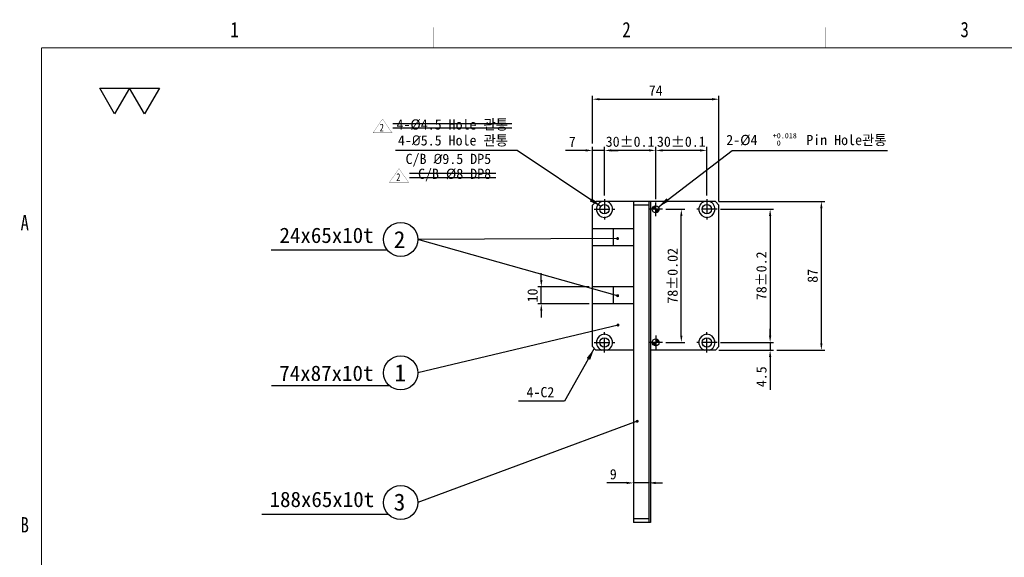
# Model space of a CAD drawing. Extents: x 2118 to 3271, y 824 to 1634.
# Tile 2 of 6: x 2118 to 2694, y 1319 to 1634. Entities that reach past the tile are written whole.
import ezdxf
from ezdxf.enums import TextEntityAlignment as Align

# ---------------------------------------------------------------- set-up
doc = ezdxf.new("R2010")
doc.units = 0
doc.header["$LTSCALE"] = 7
doc.header["$MEASUREMENT"] = 0
doc.linetypes.add('CENTER', pattern=[2, 1.25, -0.25, 0.25, -0.25])
doc.layers.get('0').update_dxf_attribs({"linetype": 'CONTINUOUS'})
doc.layers.get('DEFPOINTS').update_dxf_attribs({"linetype": 'CONTINUOUS'})
for name, color, linetype in [('3', 4, 'CONTINUOUS'), ('CEN', 3, 'CENTER'), ('DIM', 4, 'CONTINUOUS'), ('DIMENSION', 4, 'CONTINUOUS'), ('HATCHLINE', 1, 'CONTINUOUS'), ('PART_NO', 1, 'CONTINUOUS')]:
    doc.layers.add(name, color=color, linetype=linetype)
doc.dimstyles.new('A3', dxfattribs={"dimscale": 2, "dimtxt": 3, "dimasz": 2, "dimexe": 1, "dimexo": 1, "dimgap": 1, "dimtad": 1, "dimdec": 4, "dimdsep": 46, "dimtxsty": 'Standard', "dimcen": 2.5, "dimclrd": 4, "dimclre": 4, "dimclrt": 9, "dimazin": 2, "dimtfac": 1, "dimtdec": 4, "dimtmove": 0, "dimatfit": 3, "dimfxl": 0, "dimtolj": 1, "dimarcsym": 0})

# ---------------------------------------------------------------- blocks, each defined once
blk = doc.blocks.new('A3-DJ')
at = {"const_width": 0.2}
for points in [[(30, 269), (410, 269)], [(30, 269), (30, 10)]]:
    blk.add_lwpolyline(points, dxfattribs=at)
at = {"layer": '3', "const_width": 0.05}
for points in [[(106.5, 273), (106.5, 269)], [(183, 273), (183, 269)], [(26, 200), (30, 200)]]:
    blk.add_lwpolyline(points, dxfattribs=at)
at = {"layer": '3', "width": 0.8}
for s, p in [('1', (67.68, 272.54)), ('2', (144.18, 272.54)), ('3', (210.18, 272.54)), ('A', (26.72, 234.81)), ('B', (26.72, 175.81))]:
    blk.add_text(s, height=3, dxfattribs=at).set_placement(p, align=Align.MIDDLE)
blk = doc.blocks.new('A$C35ED56C0')
at = {"layer": 'DIM'}
for points in [[(0, 13.51), (15.6, 13.51), (7.8, 0)], [(15.6, 13.51), (31.2, 13.51), (23.4, 0)]]:
    blk.add_lwpolyline(points, close=True, dxfattribs=at)
blk = doc.blocks.new('*D21')
at = {"layer": 'DEFPOINTS', "color": 0}
for p in [(2527.31, 1587.61), (2453.31, 1559.61), (2527.31, 1525.61)]:
    blk.add_point(p, dxfattribs=at)
at = {"layer": 'DIMENSION', "color": 4, "lineweight": -2}
for p, q in [((2453.31, 1561.61), (2453.31, 1589.61)), ((2457.31, 1587.61), (2523.31, 1587.61)), ((2527.31, 1527.61), (2527.31, 1589.61))]:
    blk.add_line(p, q, dxfattribs=at)
at = {"layer": 'DIMENSION', "color": 4}
for points in [[(2457.31, 1588.27), (2457.31, 1586.94), (2453.31, 1587.61)], [(2523.31, 1588.27), (2523.31, 1586.94), (2527.31, 1587.61)]]:
    blk.add_solid(points, dxfattribs=at)
at = {"layer": 'DIMENSION', "color": 9, "insert": (2490.31, 1592.69), "char_height": 6, "attachment_point": 5}
blk.add_mtext('\\A1;74', dxfattribs=at)
blk = doc.blocks.new('*D22')
at = {"layer": 'DEFPOINTS', "color": 0}
for p in [(2453.31, 1557.61), (2460.31, 1529.11), (2453.31, 1525.61)]:
    blk.add_point(p, dxfattribs=at)
at = {"layer": 'DIMENSION', "color": 4, "lineweight": -2}
for p, q in [((2449.31, 1557.61), (2437.54, 1557.61)), ((2453.31, 1527.61), (2453.31, 1559.61)), ((2460.31, 1557.61), (2453.31, 1557.61)), ((2460.31, 1531.11), (2460.31, 1559.61)), ((2464.31, 1557.61), (2468.31, 1557.61))]:
    blk.add_line(p, q, dxfattribs=at)
at = {"layer": 'DIMENSION', "color": 4}
for points in [[(2449.31, 1558.27), (2449.31, 1556.94), (2453.31, 1557.61)], [(2464.31, 1558.27), (2464.31, 1556.94), (2460.31, 1557.61)]]:
    blk.add_solid(points, dxfattribs=at)
at = {"layer": 'DIMENSION', "color": 9, "insert": (2441.43, 1562.68), "char_height": 6, "attachment_point": 5}
blk.add_mtext('\\A1;7', dxfattribs=at)
blk = doc.blocks.new('*D23')
at = {"layer": 'DEFPOINTS', "color": 0}
for p in [(2460.31, 1557.61), (2460.31, 1529.11), (2490.31, 1527.11)]:
    blk.add_point(p, dxfattribs=at)
at = {"layer": 'DIMENSION', "color": 4, "lineweight": -2}
for p, q in [((2460.31, 1531.11), (2460.31, 1559.61)), ((2486.31, 1557.61), (2464.31, 1557.61)), ((2490.31, 1529.11), (2490.31, 1559.61))]:
    blk.add_line(p, q, dxfattribs=at)
at = {"layer": 'DIMENSION', "color": 4}
for points in [[(2464.31, 1558.27), (2464.31, 1556.94), (2460.31, 1557.61)], [(2486.31, 1558.27), (2486.31, 1556.94), (2490.31, 1557.61)]]:
    blk.add_solid(points, dxfattribs=at)
at = {"layer": 'DIMENSION', "color": 9, "insert": (2475.31, 1562.69), "char_height": 6, "attachment_point": 5}
blk.add_mtext('\\A1;30%%P0.1', dxfattribs=at)
blk = doc.blocks.new('*D24')
at = {"layer": 'DEFPOINTS', "color": 0}
for p in [(2490.31, 1557.61), (2520.31, 1529.11), (2490.31, 1527.11)]:
    blk.add_point(p, dxfattribs=at)
at = {"layer": 'DIMENSION', "color": 4, "lineweight": -2}
for p, q in [((2490.31, 1529.11), (2490.31, 1559.61)), ((2516.31, 1557.61), (2494.31, 1557.61)), ((2520.31, 1531.11), (2520.31, 1559.61))]:
    blk.add_line(p, q, dxfattribs=at)
at = {"layer": 'DIMENSION', "color": 4}
for points in [[(2494.31, 1558.27), (2494.31, 1556.94), (2490.31, 1557.61)], [(2516.31, 1558.27), (2516.31, 1556.94), (2520.31, 1557.61)]]:
    blk.add_solid(points, dxfattribs=at)
at = {"layer": 'DIMENSION', "color": 9, "insert": (2505.31, 1562.69), "char_height": 6, "attachment_point": 5}
blk.add_mtext('\\A1;30%%P0.1', dxfattribs=at)
blk = doc.blocks.new('*D27')
at = {"layer": 'DEFPOINTS', "color": 0}
for p in [(2477.31, 1378.71), (2486.31, 1378.77), (2477.31, 1362.74)]:
    blk.add_point(p, dxfattribs=at)
at = {"layer": 'DIMENSION', "color": 4, "lineweight": -2}
for p, q in [((2477.31, 1376.71), (2477.31, 1360.74)), ((2486.31, 1376.77), (2486.31, 1360.74)), ((2473.31, 1362.74), (2461.6, 1362.74)), ((2486.31, 1362.74), (2477.31, 1362.74)), ((2490.31, 1362.74), (2494.31, 1362.74))]:
    blk.add_line(p, q, dxfattribs=at)
at = {"layer": 'DIMENSION', "color": 4}
for points in [[(2473.31, 1363.41), (2473.31, 1362.07), (2477.31, 1362.74)], [(2490.31, 1363.41), (2490.31, 1362.07), (2486.31, 1362.74)]]:
    blk.add_solid(points, dxfattribs=at)
at = {"layer": 'DIMENSION', "color": 9, "insert": (2465.46, 1367.81), "char_height": 6, "attachment_point": 5}
blk.add_mtext('\\A1;9', dxfattribs=at)
blk = doc.blocks.new('*D28')
at = {"layer": 'DEFPOINTS', "color": 0}
for p in [(2526.31, 1445.11), (2525.31, 1440.61), (2557.31, 1440.61)]:
    blk.add_point(p, dxfattribs=at)
at = {"layer": 'DIMENSION', "color": 4, "lineweight": -2}
for p, q in [((2557.31, 1449.11), (2557.31, 1453.11)), ((2528.31, 1445.11), (2559.31, 1445.11)), ((2557.31, 1445.11), (2557.31, 1440.61)), ((2527.31, 1440.61), (2559.31, 1440.61)), ((2557.31, 1436.61), (2557.31, 1417.28))]:
    blk.add_line(p, q, dxfattribs=at)
at = {"layer": 'DIMENSION', "color": 4}
for points in [[(2556.65, 1449.11), (2557.98, 1449.11), (2557.31, 1445.11)], [(2556.65, 1436.61), (2557.98, 1436.61), (2557.31, 1440.61)]]:
    blk.add_solid(points, dxfattribs=at)
at = {"layer": 'DIMENSION', "color": 9, "insert": (2552.23, 1424.94), "char_height": 6, "attachment_point": 5, "rotation": 90}
blk.add_mtext('\\A1;4.5', dxfattribs=at)
blk = doc.blocks.new('*D29')
at = {"layer": 'DEFPOINTS', "color": 0}
for p in [(2526.31, 1523.11), (2526.31, 1445.11), (2557.31, 1445.11)]:
    blk.add_point(p, dxfattribs=at)
at = {"layer": 'DIMENSION', "color": 4, "lineweight": -2}
for p, q in [((2528.31, 1523.11), (2559.31, 1523.11)), ((2557.31, 1519.11), (2557.31, 1449.11)), ((2528.31, 1445.11), (2559.31, 1445.11))]:
    blk.add_line(p, q, dxfattribs=at)
at = {"layer": 'DIMENSION', "color": 4}
for points in [[(2556.65, 1519.11), (2557.98, 1519.11), (2557.31, 1523.11)], [(2556.65, 1449.11), (2557.98, 1449.11), (2557.31, 1445.11)]]:
    blk.add_solid(points, dxfattribs=at)
at = {"layer": 'DIMENSION', "color": 9, "insert": (2552.23, 1484.11), "char_height": 6, "attachment_point": 5, "rotation": 90}
blk.add_mtext('\\A1;78%%P0.2', dxfattribs=at)
blk = doc.blocks.new('*D30')
at = {"layer": 'DEFPOINTS', "color": 0}
for p in [(2525.31, 1527.61), (2587.31, 1527.61), (2559.31, 1440.61)]:
    blk.add_point(p, dxfattribs=at)
at = {"layer": 'DIMENSION', "color": 4, "lineweight": -2}
for p, q in [((2527.31, 1527.61), (2589.31, 1527.61)), ((2587.31, 1444.61), (2587.31, 1523.61)), ((2561.31, 1440.61), (2589.31, 1440.61))]:
    blk.add_line(p, q, dxfattribs=at)
at = {"layer": 'DIMENSION', "color": 4}
for points in [[(2586.65, 1523.61), (2587.98, 1523.61), (2587.31, 1527.61)], [(2586.65, 1444.61), (2587.98, 1444.61), (2587.31, 1440.61)]]:
    blk.add_solid(points, dxfattribs=at)
at = {"layer": 'DIMENSION', "color": 9, "insert": (2582.23, 1484.11), "char_height": 6, "attachment_point": 5, "rotation": 90}
blk.add_mtext('\\A1;87', dxfattribs=at)
blk = doc.blocks.new('*D31')
at = {"layer": 'DEFPOINTS', "color": 0}
for p in [(2494.31, 1523.11), (2505.31, 1523.11), (2494.31, 1445.11)]:
    blk.add_point(p, dxfattribs=at)
at = {"layer": 'DIMENSION', "color": 4, "lineweight": -2}
for p, q in [((2496.31, 1523.11), (2507.31, 1523.11)), ((2505.31, 1449.11), (2505.31, 1519.11)), ((2496.31, 1445.11), (2507.31, 1445.11))]:
    blk.add_line(p, q, dxfattribs=at)
at = {"layer": 'DIMENSION', "color": 4}
for points in [[(2504.65, 1519.11), (2505.98, 1519.11), (2505.31, 1523.11)], [(2504.65, 1449.11), (2505.98, 1449.11), (2505.31, 1445.11)]]:
    blk.add_solid(points, dxfattribs=at)
at = {"layer": 'DIMENSION', "color": 9, "insert": (2500.23, 1484.11), "char_height": 6, "attachment_point": 5, "rotation": 90}
blk.add_mtext('\\A1;78%%P0.02', dxfattribs=at)
blk = doc.blocks.new('*D46')
at = {"layer": 'DEFPOINTS', "color": 0}
for p in [(2423.31, 1477.61), (2453.31, 1477.61), (2453.31, 1467.61)]:
    blk.add_point(p, dxfattribs=at)
at = {"layer": 'DIMENSION', "color": 4, "lineweight": -2}
for p, q in [((2423.31, 1481.61), (2423.31, 1485.61)), ((2451.31, 1477.61), (2421.31, 1477.61)), ((2423.31, 1467.61), (2423.31, 1477.61)), ((2451.31, 1467.61), (2421.31, 1467.61)), ((2423.31, 1463.61), (2423.31, 1459.61))]:
    blk.add_line(p, q, dxfattribs=at)
at = {"layer": 'DIMENSION', "color": 4}
for points in [[(2422.65, 1481.61), (2423.98, 1481.61), (2423.31, 1477.61)], [(2422.65, 1463.61), (2423.98, 1463.61), (2423.31, 1467.61)]]:
    blk.add_solid(points, dxfattribs=at)
at = {"layer": 'DIMENSION', "color": 9, "insert": (2418.23, 1472.61), "char_height": 6, "attachment_point": 5, "rotation": 90}
blk.add_mtext('\\A1;10', dxfattribs=at)

msp = doc.modelspace()

# ---------------------------------------------------------------- hatches: boundary and pattern name
at = {"layer": 'HATCHLINE'}
h = msp.add_hatch(dxfattribs=at)
h.set_pattern_fill('ANSI31', color=256, scale=0.1, style=0)
h.set_pattern_definition([(45, (3192.32213, 914.13186), (-0.2245064, 0.2245064), [])])
h.paths.add_polyline_path([(2488.31486, 1523.10518), (2490.31486, 1523.10518), (2490.31486, 1525.10518, 0.414213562)])
h.paths.add_polyline_path([(2492.31486, 1523.10518), (2490.31486, 1523.10518), (2490.31486, 1521.10518, 0.414213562)])
h = msp.add_hatch(dxfattribs=at)
h.set_pattern_fill('ANSI31', color=256, scale=0.1, style=0)
h.set_pattern_definition([(45, (3192.32213, 936.13186), (-0.2245064, 0.2245064), [])])
h.paths.add_polyline_path([(2492.31486, 1445.10516, 0.414213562), (2490.31486, 1447.10516), (2490.31486, 1445.10516)])
h.paths.add_polyline_path([(2490.31486, 1445.10516), (2488.31486, 1445.10516, 0.414213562), (2490.31486, 1443.10516)])

# ---------------------------------------------------------------- linework, layer by layer
for p, q in [((2455.31486, 1527.60518), (2453.31486, 1525.60518)), ((2453.31486, 1442.60516), (2453.31486, 1525.60518)), ((2525.31486, 1527.60518), (2455.31486, 1527.60518)), ((2477.31486, 1527.60518), (2477.31486, 1339.60518)), ((2486.31486, 1525.60517), (2477.31486, 1525.60517)), ((2486.31486, 1527.60518), (2486.31486, 1339.60518)), ((2487.31486, 1527.60518), (2487.31486, 1339.60518)), ((2525.31486, 1527.60518), (2527.31486, 1525.60518)), ((2527.31486, 1442.60516), (2527.31486, 1525.60518)), ((2477.31486, 1511.60518), (2453.31486, 1511.60518)), ((2465.31486, 1511.60518), (2465.31486, 1501.60518)), ((2477.31486, 1501.60518), (2453.31486, 1501.60518)), ((2477.31486, 1477.60518), (2453.31486, 1477.60518)), ((2465.31486, 1477.60518), (2465.31486, 1467.60518)), ((2477.31486, 1467.60518), (2453.31486, 1467.60518)), ((2453.31486, 1442.60516), (2455.31486, 1440.60516)), ((2525.31486, 1440.60516), (2527.31486, 1442.60516)), ((2477.31486, 1440.60516), (2455.31486, 1440.60516)), ((2525.31486, 1440.60516), (2487.31486, 1440.60516)), ((2486.31486, 1341.60518), (2477.31486, 1341.60518)), ((2487.31486, 1339.60518), (2477.31486, 1339.60518))]:
    msp.add_line(p, q)
for centre in [(2460.31486, 1523.10516), (2520.31486, 1523.10516), (2460.31486, 1445.10518), (2520.31486, 1445.10518)]:
    msp.add_circle(centre, 2.75)
at = {"linetype": 'ByBlock'}
for centre in [(2490.31486, 1523.10518), (2490.31486, 1445.10516)]:
    msp.add_circle(centre, 2, dxfattribs=at)
for centre, start, end in [((2460.31486, 1523.10516), 108.67107053, 71.32892947), ((2520.31486, 1523.10516), 108.67107053, 71.32892947), ((2460.31486, 1445.10518), 288.67107053, 251.32892947), ((2520.31486, 1445.10518), 288.67107053, 251.32892947)]:
    msp.add_arc(centre, 4.75, start, end)
at = {"layer": 'CEN'}
for p, q in [((2460.31486, 1529.10516), (2460.31486, 1517.10516)), ((2520.31486, 1529.10516), (2520.31486, 1517.10516)), ((2454.31486, 1523.10516), (2466.31486, 1523.10516)), ((2494.31486, 1523.10518), (2486.31486, 1523.10518)), ((2490.31486, 1519.10518), (2490.31486, 1527.10518)), ((2526.31486, 1523.10516), (2514.31486, 1523.10516)), ((2460.31486, 1439.10518), (2460.31486, 1451.10518)), ((2490.31486, 1449.10516), (2490.31486, 1441.10516)), ((2520.31486, 1439.10518), (2520.31486, 1451.10518)), ((2454.31486, 1445.10518), (2466.31486, 1445.10518)), ((2494.31486, 1445.10516), (2486.31486, 1445.10516)), ((2526.31486, 1445.10518), (2514.31486, 1445.10518))]:
    msp.add_line(p, q, dxfattribs=at)
at = {"layer": 'DIMENSION'}
for p, q in [((2333.26548, 1499.094), (2265.05334, 1499.094)), ((2334.4286, 1419.66449), (2265.41489, 1419.66449)), ((2333.76066, 1344.31855), (2259.58065, 1344.31855))]:
    msp.add_line(p, q, dxfattribs=at)
for centre in [(2340.9933, 1505.44072), (2340.9933, 1427.20801), (2340.9933, 1351.22426)]:
    msp.add_circle(centre, 10, dxfattribs=at)
at = {"layer": 'PART_NO'}
for p, q in [((2406.107, 1573.156), (2336.446, 1573.156)), ((2406.107, 1570.643), (2336.446, 1570.643)), ((2396.611, 1544.11), (2346.106, 1544.11)), ((2396.611, 1541.597), (2346.106, 1541.597))]:
    msp.add_line(p, q, dxfattribs=at)
at = {"layer": 'PART_NO', "const_width": 0.1125}
for points in [[(2330.338, 1575.9828), (2324.713, 1567.8828)], [(2335.963, 1567.8828), (2330.338, 1575.9828)], [(2324.713, 1567.8828), (2335.963, 1567.8828)], [(2339.998, 1546.9368), (2334.373, 1538.8368)], [(2345.623, 1538.8368), (2339.998, 1546.9368)], [(2334.373, 1538.8368), (2345.623, 1538.8368)]]:
    msp.add_lwpolyline(points, dxfattribs=at)

# ---------------------------------------------------------------- block references
at = {"xscale": 2.999999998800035, "yscale": 2.999999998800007, "zscale": 2.9999999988}
msp.add_blockref('A3-DJ', (2040.68005, 810.7678), dxfattribs=at)
at = {"layer": 'DIMENSION', "xscale": 1.119999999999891, "yscale": 1.120000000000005, "zscale": 1.12}
msp.add_blockref('A$C35ED56C0', (2164.7176, 1578.98), dxfattribs=at)

# ---------------------------------------------------------------- texts
at = {"layer": 'DIMENSION', "color": 9}
for s, p in [('+0.018', (2558.84288, 1564.70214)), ('0', (2561.17488, 1560.42814))]:
    msp.add_text(s, height=3, dxfattribs=at).set_placement(p)
at = {"layer": 'DIMENSION'}
for s, p in [('2', (2336.89068, 1500.33131)), ('1', (2337.28768, 1422.31806)), ('3', (2336.89068, 1346.53185))]:
    msp.add_text(s, height=10, dxfattribs=at).set_placement(p)
at = {"layer": 'DIMENSION', "color": 9, "attachment_point": 6}
for s, insert, char_height in [('4-%%C4.5 Hole 관통', (2403.80253, 1572.49821), 6), ('4-{\\fISOCPEUR|b0|i0|c0|p34;%%C}5.5 Hole 관통', (2403.80253, 1563.18421), 6), ('2-%%C4       Pin Hole관통', (2625.4819, 1563.40395), 6), ('C/B {\\fISOCPEUR|b0|i0|c0|p34;%%C}9.5 DP5', (2393.94088, 1551.90542), 6), ('C/B %%C8 DP8', (2393.94088, 1543.17542), 6), ('24x65x10t', (2325.12114, 1507.79993), 9), ('74x87x10t', (2325.00881, 1426.96741), 9), ('4-C2', (2430.95237, 1415.8937), 6), ('188x65x10t', (2325.44958, 1353.02447), 9)]:
    msp.add_mtext(s, dxfattribs=dict(at, insert=insert, char_height=char_height))
at = {"layer": 'PART_NO', "width": 0.8}
for p in [(2329.92558, 1570.96935), (2339.58558, 1541.92335)]:
    msp.add_text('2', height=4.5, dxfattribs=at).set_placement(p, align=Align.MIDDLE)

# ---------------------------------------------------------------- dimensions: what is measured, and where the dimension line sits
at = {"layer": 'DIMENSION'}
dim = msp.add_linear_dim(base=(2527.31486, 1587.60518), p1=(2453.31486, 1559.60518), p2=(2527.31486, 1525.60518), dimstyle='A3', dxfattribs=at)
dim.commit()
dim.dimension.update_dxf_attribs({"geometry": '*D21', "text_midpoint": (2490.31486, 1592.68907)})
for base, p1, p2, picture, middle in [((2453.31486, 1557.60518), (2460.31486, 1529.10516), (2453.31486, 1525.60518), '*D22', (2441.42937, 1557.60518)), ((2477.31486, 1362.739), (2486.31486, 1378.77429), (2477.31486, 1378.713), '*D27', (2465.45733, 1362.739))]:
    dim = msp.add_linear_dim(base=base, p1=p1, p2=p2, dimstyle='A3', dxfattribs=at)
    dim.commit()
    dim.dimension.update_dxf_attribs({"geometry": picture, "text_midpoint": middle, "dimtype": 160})
for base, p1, p2, picture, middle in [((2460.31486, 1557.60518), (2490.31486, 1527.10518), (2460.31486, 1529.10516), '*D23', (2475.31486, 1562.68907)), ((2490.31486, 1557.60518), (2520.31486, 1529.10516), (2490.31486, 1527.10518), '*D24', (2505.31486, 1562.68907))]:
    dim = msp.add_linear_dim(base=base, p1=p1, p2=p2, text='<>%%P0.1', dimstyle='A3', override={"dimscale": 2, "dimtxt": 3, "dimtxsty": 'Standard', "dimclrt": 9}, dxfattribs=at)
    dim.commit()
    dim.dimension.update_dxf_attribs({"geometry": picture, "text_midpoint": middle})
for base, p1, p2, text, picture, middle in [((2505.31486, 1523.10518), (2494.31486, 1445.10516), (2494.31486, 1523.10518), '<>%%P0.02', '*D31', (2500.23496, 1484.10517)), ((2557.31486, 1445.10518), (2526.31486, 1523.10516), (2526.31486, 1445.10518), '<>%%P0.2', '*D29', (2552.23496, 1484.10517))]:
    dim = msp.add_linear_dim(base=base, p1=p1, p2=p2, angle=90, text=text, dimstyle='A3', override={"dimscale": 2, "dimtxt": 3, "dimtxsty": 'Standard', "dimclrt": 9}, dxfattribs=at)
    dim.commit()
    dim.dimension.update_dxf_attribs({"geometry": picture, "text_midpoint": middle})
dim = msp.add_linear_dim(base=(2587.31486, 1527.60518), p1=(2559.31486, 1440.60516), p2=(2525.31486, 1527.60518), angle=90, dimstyle='A3', dxfattribs=at)
dim.commit()
dim.dimension.update_dxf_attribs({"geometry": '*D30', "text_midpoint": (2582.23496, 1484.10517)})
dim = msp.add_linear_dim(base=(2423.31486, 1477.60518), p1=(2453.31486, 1467.60518), p2=(2453.31486, 1477.60518), angle=90, dimstyle='A3', override={"dimscale": 2, "dimtxt": 3, "dimtxsty": 'Standard', "dimclrt": 9}, dxfattribs=at)
dim.commit()
dim.dimension.update_dxf_attribs({"geometry": '*D46', "text_midpoint": (2423.31486, 1472.60518), "dimtype": 160})
dim = msp.add_linear_dim(base=(2557.31486, 1440.60516), p1=(2526.31486, 1445.10518), p2=(2525.31486, 1440.60516), angle=90, dimstyle='A3', dxfattribs=at)
dim.commit()
dim.dimension.update_dxf_attribs({"geometry": '*D28', "text_midpoint": (2557.31486, 1424.94471), "dimtype": 160})

# ---------------------------------------------------------------- leaders
for points, override in [([(2458.15915, 1524.81262), (2409.11234, 1557.60518), (2337.86052, 1557.60518)], {"dimscale": 3.5, "dimtxt": 2.5, "dimgap": 1, "dimtad": 0, "dimtxsty": 'Standard', "dimclrt": 9}), ([(2491.80796, 1524.43583), (2535.16735, 1557.60518), (2625.95494, 1557.60518)], {"dimscale": 3.5, "dimtxt": 2.5, "dimgap": 1, "dimtad": 0, "dimtxsty": 'Standard', "dimclrt": 9}), ([(2468.01285, 1505.943), (2350.9933, 1505.44072)], {"dimscale": 3.5, "dimtxt": 2.5, "dimgap": 1, "dimtad": 0, "dimtxsty": 'Standard', "dimclrt": 9, "dimldrblk": 'DOTSMALL'}), ([(2468.01285, 1472.47), (2350.9933, 1505.44072)], {"dimscale": 3.5, "dimtxt": 2.5, "dimgap": 1, "dimtad": 0, "dimtxsty": 'Standard', "dimclrt": 9, "dimldrblk": 'DOTSMALL'}), ([(2468.229, 1455.28), (2350.9933, 1427.20801)], {"dimscale": 3.5, "dimtxt": 2.5, "dimgap": 1, "dimtad": 0, "dimtxsty": 'Standard', "dimclrt": 9, "dimldrblk": 'DOTSMALL'}), ([(2454.31486, 1441.46903), (2436.98301, 1410.60516), (2409.908, 1410.60516)], {"dimscale": 3.5, "dimtxt": 2.5, "dimgap": 1, "dimtad": 0, "dimtxsty": 'Standard', "dimclrt": 9}), ([(2479.48273, 1398.84603), (2350.9933, 1351.22426)], {"dimscale": 3.5, "dimtxt": 2.5, "dimgap": 1, "dimtad": 0, "dimtxsty": 'Standard', "dimclrt": 9, "dimldrblk": 'DOTSMALL'})]:
    msp.add_leader(points, dimstyle='A3', override=override, dxfattribs=at)

doc.saveas('drawing.dxf')
